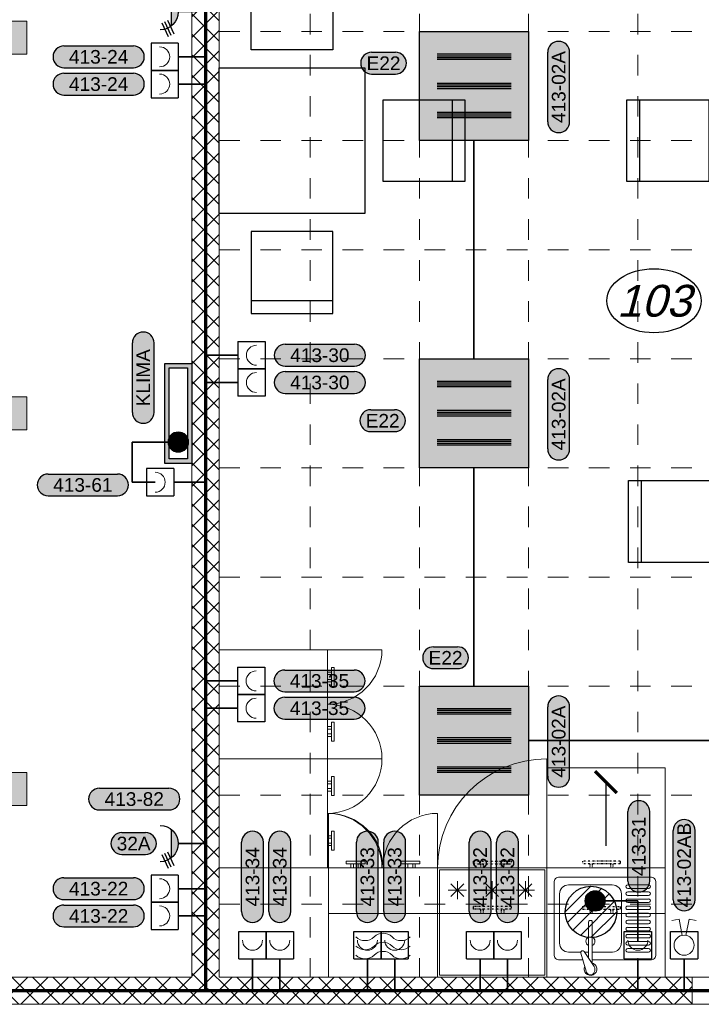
# Model space of a CAD drawing. Extents: x -10604 to 417874, y -84886 to -28187.
# Tile 2 of 32: x -1222 to 2524, y -73816 to -68401. Entities that reach past the tile are written whole.
import ezdxf
from ezdxf.enums import TextEntityAlignment as Align

# ---------------------------------------------------------------- set-up
doc = ezdxf.new("R2010")
doc.units = 0
doc.header["$MEASUREMENT"] = 0
doc.linetypes.add('DASHED', pattern=[0.564444, 0.282222, -0.282222])
doc.linetypes.add('DIVIDE', pattern=[8, 3, -1.5, 0.25, -1.5, 0.25, -1.5])
doc.layers.get('0').update_dxf_attribs({"linetype": 'CONTINUOUS'})
for name, color, linetype in [('__Bílá', 7, 'CONTINUOUS'), ('__ELEKTRO PAVELKA', 4, 'CONTINUOUS'), ('__Fialová', 6, 'CONTINUOUS'), ('__Fialová 220', 220, 'CONTINUOUS'), ('IN_BLOKY_ZT', 161, 'CONTINUOUS')]:
    doc.layers.add(name, color=color, linetype=linetype)
doc.layers.add('__Rudá tmavá', color=7, linetype='CONTINUOUS', true_color=0xdb0000)
doc.layers.add('__Temná modrá', color=7, linetype='CONTINUOUS', true_color=0x0000c7)
doc.styles.add('GENERATED_STYLE_1', font='arial.ttf')
doc.styles.add('Koty', font='isocp.shx')
doc.dimstyles.new('IN_50', dxfattribs={"dimtxt": 125, "dimasz": 125, "dimexe": 75, "dimexo": 300, "dimgap": 40, "dimtad": 1, "dimdec": 4, "dimrnd": 5, "dimdsep": 46, "dimlunit": 6, "dimtxsty": 'Koty', "dimblk": 'OBLIQUE', "dimcen": 40, "dimdle": 75, "dimclrd": 256, "dimclre": 256, "dimclrt": 256, "dimadec": 0, "dimazin": 0, "dimtfac": 1, "dimtdec": 4, "dimtmove": 1, "dimatfit": 3, "dimldrblk": 'ARCHTICK', "dimfxl": 500, "dimfxlon": 1, "dimtolj": 1, "dimtzin": 0, "dimlwd": -1, "dimlwe": -1, "dimarcsym": 0})

# ---------------------------------------------------------------- blocks, each defined once
blk = doc.blocks.new('stul_a_zidle_03')
for p, q in [((625, 1350), (175, 1350)), ((175, 1350), (175, 900)), ((625, 900), (625, 1350)), ((625, 1280), (175, 1280)), ((175, 900), (625, 900)), ((0, 800), (0, 0)), ((800, 800), (0, 800)), ((800, 0), (800, 800)), ((-100, 625), (-550, 625)), ((-550, 625), (-550, 175)), ((-480, 625), (-480, 175)), ((-100, 175), (-100, 625)), ((-550, 175), (-100, 175)), ((0, 0), (800, 0)), ((175, -100), (625, -100)), ((175, -550), (175, -100)), ((625, -100), (625, -550)), ((625, -480), (175, -480)), ((625, -550), (175, -550))]:
    blk.add_line(p, q)
blk = doc.blocks.new('stul_a_zidle_02')
for p, q in [((625, 1350), (175, 1350)), ((175, 1350), (175, 900)), ((625, 900), (625, 1350)), ((625, 1280), (175, 1280)), ((175, 900), (625, 900)), ((0, 800), (0, 0)), ((800, 800), (0, 800)), ((800, 0), (800, 800)), ((-550, 175), (-550, 625)), ((-550, 625), (-100, 625)), ((-480, 625), (-480, 175)), ((-100, 625), (-100, 175)), ((909.8, 625), (909.8, 175)), ((1359.8, 625), (909.8, 625)), ((1289.8, 625), (1289.8, 175)), ((1359.8, 175), (1359.8, 625)), ((-100, 175), (-550, 175)), ((909.8, 175), (1359.8, 175)), ((0, 0), (800, 0)), ((175, -100), (625, -100)), ((175, -550), (175, -100)), ((625, -100), (625, -550)), ((625, -480), (175, -480)), ((625, -550), (175, -550))]:
    blk.add_line(p, q)
blk = doc.blocks.new('stul_a_zidle_2')
for p, q in [((625, 1350), (175, 1350)), ((175, 1350), (175, 900)), ((625, 900), (625, 1350)), ((625, 1280), (175, 1280)), ((175, 900), (625, 900)), ((0, 800), (0, 0)), ((800, 800), (0, 800)), ((800, 0), (800, 800)), ((0, 0), (800, 0)), ((175, -100), (625, -100)), ((175, -550), (175, -100)), ((625, -100), (625, -550)), ((625, -480), (175, -480)), ((625, -550), (175, -550))]:
    blk.add_line(p, q)
blk = doc.blocks.new('madlo')
at = {"linetype": 'DIVIDE', "ltscale": 2}
blk.add_line((-104, -14), (-104, 0), dxfattribs=at)
at = {"linetype": 'DIVIDE', "ltscale": 3}
for p, q in [((104, 0), (-104, 0)), ((-64, 0), (-64, 23)), ((-50, 0), (-50, 23)), ((50, 0), (50, 23)), ((64, 0), (64, 23)), ((104, -14), (104, 0)), ((104, -14), (-104, -14))]:
    blk.add_line(p, q, dxfattribs=at)
blk = doc.blocks.new('_Oblique')
at = {"color": 0, "linetype": 'ByBlock', "lineweight": -2}
blk.add_line((-0.5, -0.5), (0.5, 0.5), dxfattribs=at)
blk = doc.blocks.new('svítidlo 3x14W')
at = {"ltscale": 2}
h = blk.add_hatch(color=2, dxfattribs=at)
h.dxf.hatch_style = 1
h.paths.add_polyline_path([(600, 600), (0, 600), (0, 0), (600, 0)])
at = {"color": 7}
for p, q in [((505, 475.3), (96.9, 475.3)), ((505, 465.3), (96.9, 465.3)), ((505, 455.3), (96.9, 455.3)), ((505, 445.3), (96.9, 445.3)), ((505, 315), (96.9, 315)), ((505, 305), (96.9, 305)), ((505, 295), (96.9, 295)), ((505, 285), (96.9, 285)), ((505, 154.7), (96.9, 154.7)), ((505, 144.7), (96.9, 144.7)), ((505, 134.7), (96.9, 134.7)), ((505, 124.7), (96.9, 124.7))]:
    blk.add_line(p, q, dxfattribs=at)
at = {"lineweight": 30}
blk.add_lwpolyline([(0, 600), (600, 600), (600, 0), (0, 0)], close=True, dxfattribs=at)
blk = doc.blocks.new('A104')
at = {"color": 7, "lineweight": 13}
for p, q in [((-27.4, 318), (-66.7, 310.5)), ((-10.3, 229), (-27.4, 318)), ((10.3, 229), (27.4, 318)), ((27.4, 318), (66.7, 310.5))]:
    blk.add_line(p, q, dxfattribs=at)
for p, q in [((-75, 250), (75, 250)), ((-75, 100), (-75, 250)), ((75, 250), (75, 100)), ((-75, 100), (75, 100)), ((0, 0), (0, 100))]:
    blk.add_line(p, q)
blk.add_circle((0, 175), 55, dxfattribs=at)
blk = doc.blocks.new('A201')
for p, q in [((-75, 250), (75, 250)), ((-75, 100), (-75, 250)), ((75, 250), (75, 100)), ((-75, 100), (75, 100)), ((0, 0), (0, 100))]:
    blk.add_line(p, q)
at = {"color": 7, "lineweight": 13}
blk.add_arc((0, 202.5), 55, 180, 0, dxfattribs=at)
blk = doc.blocks.new('T104')
at = {"color": 7, "lineweight": 13}
for p, q in [((-141.4, 0), (0, 141.4)), ((-128.9, -58.2), (58.2, 128.9)), ((-100, -100), (100, 100)), ((-58.2, -128.9), (128.9, 58.2)), ((0, -141.4), (141.4, 0))]:
    blk.add_line(p, q, dxfattribs=at)
blk.add_circle((0, 0), 141.4)
blk = doc.blocks.new('SPOJ101')
at = {"const_width": 37.5}
blk.add_lwpolyline([(0, -18.75, -1), (0, 18.75, -1)], format="xyb", close=True, dxfattribs=at)
at = {"color": 7, "lineweight": 13}
blk.add_circle((0, 0), 37.5, dxfattribs=at)
blk = doc.blocks.new('Světlo 258')
h = blk.add_hatch(color=2)
h.dxf.hatch_style = 1
h.paths.add_polyline_path([(787.5, 90), (-787.5, 90), (-787.5, -90), (787.5, -90)])
at = {"color": 7}
for p, q in [((687.5, 57.5), (-687.5, 57.5)), ((687.5, 47.5), (-687.5, 47.5)), ((687.5, 37.5), (-687.5, 37.5)), ((687.5, 27.5), (-687.5, 27.5)), ((687.5, -27.5), (-687.5, -27.5)), ((687.5, -37.5), (-687.5, -37.5)), ((687.5, -47.5), (-687.5, -47.5)), ((687.5, -57.5), (-687.5, -57.5))]:
    blk.add_line(p, q, dxfattribs=at)
at = {"lineweight": 18}
blk.add_lwpolyline([(787.5, 90), (-787.5, 90), (-787.5, -90), (787.5, -90)], close=True, dxfattribs=at)
at = {"color": 7}
blk.add_point((0, 0), dxfattribs=at)
blk = doc.blocks.new('Zásuvka 400V')
h = blk.add_hatch(color=256)
h.dxf.hatch_style = 1
h.paths.add_polyline_path([(-80, 140, 0.5), (80, 140)])
for p, q in [((53.2, 175.5), (128.4, 140.7)), ((60.5, 191.3), (135.7, 156.6)), ((-80, 140), (80, 140)), ((45.9, 159.6), (121.1, 124.9)), ((0, 0), (0, 100))]:
    blk.add_line(p, q)
blk.add_arc((0, 200), 100, 180, 0)
blk = doc.blocks.new('TEXT POPIS 025')
h = blk.add_hatch(color=21)
h.dxf.hatch_style = 2
edge = h.paths.add_edge_path()
edge.add_arc((654, 0), 600, 270, 450)
edge.add_line((654, 600), (-654, 600))
edge.add_arc((-654, 0), 600, 90, 270)
edge.add_line((-654, -600), (654, -600))
at = {"color": 7}
for p, q in [((-654, 600), (654, 600)), ((-654, -600), (654, -600))]:
    blk.add_line(p, q, dxfattribs=at)
at = {"color": 7, "ltscale": 4}
for centre, start, end in [((-654, 0), 90, 270), ((654, 0), 270, 90)]:
    blk.add_arc(centre, 600, start, end, dxfattribs=at)
at = {"color": 7, "linetype": 'Continuous', "style": 'GENERATED_STYLE_1'}
blk.add_attdef('TEXT', text='', height=750, dxfattribs=at).set_placement((0, 0), align=Align.MIDDLE)
blk = doc.blocks.new('dkkd')
h = blk.add_hatch(color=256)
h.dxf.hatch_style = 1
h.paths.add_polyline_path([(0, 75), (0, -75), (550, -75), (550, 75)])
h.paths.add_polyline_path([(525, 50), (525, -50), (25, -50), (25, 50)], flags=16)
at = {"color": 7}
for points in [[(0, 75), (550, 75), (550, -75), (0, -75)], [(25, 50), (525, 50), (525, -50), (25, -50)]]:
    blk.add_lwpolyline(points, close=True, dxfattribs=at)
blk = doc.blocks.new('TEXT POPIS 050')
h = blk.add_hatch(color=21)
h.dxf.hatch_style = 2
h.paths.add_polyline_path([(-1908, 600, 1), (-1908, -600), (1908, -600, 1), (1908, 600)])
at = {"color": 7}
for p, q in [((-1908, 600), (1908, 600)), ((-1908, -600), (1908, -600))]:
    blk.add_line(p, q, dxfattribs=at)
at = {"color": 7, "ltscale": 4}
for centre, start, end in [((-1908, 0), 90, 270), ((1908, 0), 270, 90)]:
    blk.add_arc(centre, 600, start, end, dxfattribs=at)
at = {"color": 7, "linetype": 'Continuous', "style": 'GENERATED_STYLE_1'}
blk.add_attdef('TEXT', text='', height=750, dxfattribs=at).set_placement((0, 0), align=Align.MIDDLE)
blk = doc.blocks.new('Číslo místnosti 01')
at = {"color": 7}
blk.add_ellipse((0, 0), major_axis=(-259.4, 0), ratio=0.6793, dxfattribs=at)
at = {"color": 212, "true_color": 0xc200c2, "style": 'GENERATED_STYLE_1', "oblique": 15}
blk.add_attdef('CIS', text='', height=175, rotation=360, dxfattribs=at).set_placement((0, 0), align=Align.MIDDLE)
blk = doc.blocks.new('Text žlutý 21')
at = {"true_color": 0xffff33}
h = blk.add_hatch(color=2, dxfattribs=at)
h.dxf.hatch_style = 2
h.paths.add_polyline_path([(-190.8, 60, 1), (-190.8, -60), (190.8, -60, 1), (190.8, 60)])
at = {"color": 7}
for p, q in [((-190.8, 60), (190.8, 60)), ((-190.8, -60), (190.8, -60))]:
    blk.add_line(p, q, dxfattribs=at)
at = {"color": 7, "ltscale": 4}
for centre, start, end in [((-190.8, 0), 90, 270), ((190.8, 0), 270, 90)]:
    blk.add_arc(centre, 60, start, end, dxfattribs=at)
at = {"color": 7, "linetype": 'Continuous', "style": 'GENERATED_STYLE_1'}
blk.add_attdef('TEXT', text='', height=75, dxfattribs=at).set_placement((0, 0), align=Align.MIDDLE)
blk = doc.blocks.new('KLN')
at = {"layer": '__Bílá', "lineweight": 0}
h = blk.add_hatch(dxfattribs=at)
h.set_pattern_fill('ANSI37', scale=25)
h.set_pattern_definition([(45, (-355660.48, -11352.436), (-56.1266, 56.1266), []), (135, (-355660.48, -11352.436), (-56.1266, -56.1266), [])])
h.paths.add_polyline_path([(-10970, 150), (-11120, 150), (-11120, -6050), (-12725, -6050), (-12725, -6200), (-8370, -6200), (-8370, -6050), (-10970, -6050)])
at = {"color": 7, "lineweight": 0, "ltscale": 5}
for p, q in [((-10375.8, -4250), (-10075.8, -4250)), ((-10375.8, -4850), (-10075.8, -4850)), ((-10375.8, -4850), (-10075.8, -4850)), ((-10370, -5450), (-10370, -5150)), ((-9770, -5450), (-9770, -5150)), ((-10375.8, -5450), (-10075.8, -5450)), ((-9170, -5450), (-9170, -6050)), ((-8520, -5450), (-8520, -6050))]:
    blk.add_line(p, q, dxfattribs=at)
at = {"color": 7, "lineweight": 0, "ltscale": 3}
for p, q in [((-10352.8, -4373), (-10375.8, -4373)), ((-10352.8, -4387), (-10375.8, -4387)), ((-10352.8, -4413), (-10375.8, -4413)), ((-10352.8, -4427), (-10375.8, -4427)), ((-10338.8, -4452), (-10352.8, -4452)), ((-10352.8, -4648), (-10338.8, -4648)), ((-10352.8, -4673), (-10375.8, -4673)), ((-10352.8, -4687), (-10375.8, -4687)), ((-10352.8, -4713), (-10375.8, -4713)), ((-10352.8, -4727), (-10375.8, -4727)), ((-10338.8, -4752), (-10352.8, -4752)), ((-10352.8, -4973), (-10375.8, -4973)), ((-10352.8, -4987), (-10375.8, -4987)), ((-10352.8, -5013), (-10375.8, -5013)), ((-10352.8, -5027), (-10375.8, -5027)), ((-10338.8, -5052), (-10352.8, -5052)), ((-10352.8, -5248), (-10338.8, -5248)), ((-10352.8, -5273), (-10375.8, -5273)), ((-10352.8, -5287), (-10375.8, -5287)), ((-10352.8, -5313), (-10375.8, -5313)), ((-10352.8, -5327), (-10375.8, -5327)), ((-10338.8, -5352), (-10352.8, -5352)), ((-10168, -5413), (-10168, -5427)), ((-9972, -5427), (-9972, -5413)), ((-9868, -5413), (-9868, -5427)), ((-10247, -5427), (-10247, -5450)), ((-10233, -5427), (-10233, -5450)), ((-10207, -5427), (-10207, -5450)), ((-10193, -5427), (-10193, -5450)), ((-9947, -5427), (-9947, -5450)), ((-9933, -5427), (-9933, -5450)), ((-9907, -5427), (-9907, -5450)), ((-9893, -5427), (-9893, -5450)), ((-10370, -5700), (-8520, -5700))]:
    blk.add_line(p, q, dxfattribs=at)
at = {"color": 7, "lineweight": 0, "ltscale": 2}
for p, q in [((-10338.8, -4348), (-10352.8, -4348)), ((-10338.8, -4948), (-10352.8, -4948)), ((-10272, -5413), (-10272, -5427))]:
    blk.add_line(p, q, dxfattribs=at)
at = {"color": 7, "lineweight": 0}
for p, q in [((-10352.8, -4452), (-10352.8, -4348)), ((-10338.8, -4452), (-10338.8, -4348)), ((-10352.8, -4752), (-10352.8, -4648)), ((-10338.8, -4752), (-10338.8, -4648)), ((-10352.8, -5052), (-10352.8, -4948)), ((-10338.8, -5052), (-10338.8, -4948)), ((-10352.8, -5352), (-10352.8, -5248)), ((-10338.8, -5352), (-10338.8, -5248)), ((-10168, -5413), (-10272, -5413)), ((-9868, -5413), (-9972, -5413)), ((-10370, -5450), (-10370, -6050)), ((-10168, -5427), (-10272, -5427)), ((-9868, -5427), (-9972, -5427)), ((-9661.4, -5622.2), (-9661.4, -5522.2)), ((-9470, -5622.2), (-9470, -5522.2)), ((-9287.8, -5622.2), (-9287.8, -5522.2)), ((-9711.4, -5572.2), (-9611.4, -5572.2)), ((-9696.7, -5607.5), (-9626, -5536.8)), ((-9696.7, -5536.8), (-9626, -5607.5)), ((-9520, -5572.2), (-9420, -5572.2)), ((-9505.3, -5607.5), (-9434.6, -5536.8)), ((-9505.3, -5536.8), (-9434.6, -5607.5)), ((-9337.8, -5572.2), (-9237.8, -5572.2)), ((-9323.2, -5607.5), (-9252.5, -5536.8)), ((-9323.2, -5536.8), (-9252.5, -5607.5)), ((-9770, -6050), (-9770, -5698.6)), ((-10370, -6050), (-9770, -6050))]:
    blk.add_line(p, q, dxfattribs=at)
at = {"color": 7, "lineweight": 0, "ltscale": 7}
blk.add_line((-9170, -4900), (-9170, -4850), dxfattribs=at)
at = {"color": 7, "lineweight": 0, "ltscale": 0.2}
for p, q in [((-8520, -5450), (-10970, -5450)), ((-10970, -5450), (-10970, -6050)), ((-9770, -5450), (-9770, -6050)), ((-10970, -6050), (-8520, -6050))]:
    blk.add_line(p, q, dxfattribs=at)
at = {"color": 7, "lineweight": 0, "ltscale": 75}
blk.add_line((-9170, -5700), (-9170, -6050), dxfattribs=at)
at = {"color": 7, "lineweight": 0, "ltscale": 0.2}
for points in [[(-10970, -4850), (-10375.8, -4850), (-10375.8, -4250), (-10970, -4250)], [(-10970, -5450), (-10375.8, -5450), (-10375.8, -4850), (-10970, -4850)]]:
    blk.add_lwpolyline(points, close=True, dxfattribs=at)
at = {"color": 7, "lineweight": 0, "ltscale": 7}
blk.add_lwpolyline([(-9170, -5450), (-9170, -4900), (-8520, -4900), (-8520, -5450)], dxfattribs=at)
at = {"color": 7, "lineweight": 0, "ltscale": 100}
blk.add_lwpolyline([(-9760, -6040), (-9179.9, -6040), (-9179.9, -5460.1), (-9760, -5460.1)], close=True, dxfattribs=at)
at = {"color": 7, "lineweight": 0, "ltscale": 7}
for centre, radius, start, end in [((-10375.8, -4250), 300, 270, 0), ((-10375.8, -4850), 300, 0, 90), ((-10375.8, -4850), 300, 270, 0), ((-9170, -5450), 600, 90, 180), ((-10375.8, -5450), 300, 0, 90), ((-10370, -5450), 300, 0, 90), ((-9770, -5450), 300, 90, 180)]:
    blk.add_arc(centre, radius, start, end, dxfattribs=at)
at = {"color": 7, "lineweight": 0}
for centre, start, end in [((-10169, -5779.9), 225, 315), ((-10070, -5878.9), 45, 135), ((-9971, -5779.9), 225, 315), ((-10169, -5829.9), 225, 315), ((-10070, -5928.9), 45, 135), ((-9971, -5829.9), 225, 315), ((-10169, -5879.9), 225, 315), ((-10070, -5978.9), 45, 135), ((-9971, -5879.9), 225, 315)]:
    blk.add_arc(centre, 70, start, end, dxfattribs=at)
at = {"layer": '__Bílá', "color": 7, "lineweight": 0}
for p, q in [((-11120, -6050), (-11120, 150)), ((-10970, -6050), (-10970, 150)), ((-11120, -6050), (-12725, -6050)), ((-11120, -6050), (-12725, -6050)), ((-8370, -6050), (-10970, -6050)), ((-8370, -6200), (-8370, -6050)), ((-8370, -6050), (-7370, -6050)), ((-8370, -6200), (-12725, -6200)), ((-8370, -6200), (-12725, -6200)), ((-8370, -6200), (-7370, -6200))]:
    blk.add_line(p, q, dxfattribs=at)
at = {"layer": '__Fialová 220', "linetype": 'DASHED', "lineweight": 0, "ltscale": 400}
for p, q in [((-10470, 150), (-10470, -6050)), ((-9870, 150), (-9870, -6050)), ((-9270, 150), (-9270, -6050)), ((-8670, 150), (-8670, -6050)), ((-10970, -850), (-6370, -850)), ((-10970, -1450), (-6370, -1450)), ((-10970, -2050), (-6370, -2050)), ((-10970, -2650), (-6370, -2650)), ((-10970, -3250), (-6370, -3250)), ((-10970, -3850), (-6370, -3850)), ((-10970, -4450), (-6370, -4450)), ((-10970, -5050), (-6370, -5050)), ((-10970, -5650), (-6370, -5650))]:
    blk.add_line(p, q, dxfattribs=at)
at = {"layer": 'IN_BLOKY_ZT', "color": 7, "lineweight": 0}
blk.add_line((-8963.3, -5913), (-8940, -5913), dxfattribs=at)
for points in [[(-9130, -5926), (-9130, -5530, -0.414214), (-9100, -5500), (-8600, -5500), (-8600, -5500, -0.414214), (-8570, -5530), (-8570, -5530), (-8570, -5926)], [(-8920, -5913), (-8808, -5913), (-8808, -5913, 0.400272), (-8760.4, -5863.1), (-8760.4, -5863.1), (-8760, -5863), (-8760, -5593), (-8760, -5593, 0.414214), (-8810, -5543), (-8810, -5543), (-9050, -5543), (-9050, -5543), (-9050, -5543, 0.414214), (-9100, -5593), (-9100, -5593), (-9100, -5593), (-9100, -5863), (-9100, -5863), (-9100, -5863, 0.414214), (-9050, -5913), (-9050, -5913), (-9050, -5913), (-8983, -5913)], [(-8920, -5972.5), (-8920, -5748.5), (-8920, -5748.5, 1.002035), (-8940, -5748.5), (-8940, -5748.5), (-8940, -5947.1)], [(-9130, -5926, 0.414214), (-9100, -5956), (-9100, -5956), (-8971.6, -5956)], [(-8983.3, -5917.6, -0.803053), (-8965.2, -5910.3), (-8965.2, -5910.3), (-8909.4, -5991.9), (-8909.5, -5991.8)], [(-8920, -5956), (-8600, -5956), (-8600, -5956, 0.414214), (-8570, -5926)]]:
    blk.add_lwpolyline(points, format="xyb", dxfattribs=at)
for points in [[(-8725, -5543), (-8610, -5543)], [(-8610, -5562.5), (-8725, -5562.5)], [(-8725, -5581.9), (-8610, -5581.9)], [(-8610, -5601.4), (-8725, -5601.4)], [(-8725, -5620.9), (-8610, -5620.9)], [(-8610, -5640.4), (-8725, -5640.4)], [(-8725, -5659.8), (-8610, -5659.8)], [(-8610, -5679.3), (-8725, -5679.3)], [(-8725, -5698.8), (-8610, -5698.8)], [(-8610, -5718.3), (-8725, -5718.3)], [(-8725, -5737.7), (-8610, -5737.7)], [(-8610, -5757.2), (-8725, -5757.2)], [(-8725, -5776.7), (-8610, -5776.7)], [(-8610, -5796.2), (-8725, -5796.2)], [(-8725, -5815.6), (-8610, -5815.6)], [(-8610, -5835.1), (-8725, -5835.1)], [(-8725, -5854.6), (-8610, -5854.6)], [(-8610, -5874.1), (-8725, -5874.1)], [(-8725, -5893.5), (-8610, -5893.5)], [(-8953.9, -6017.4), (-8983, -5918.9)], [(-8610, -5913), (-8725, -5913)]]:
    blk.add_lwpolyline(points, dxfattribs=at)
for centre, radius, start, end in [((-8930, -5853.3), 25, 113.5783, 180), ((-8930, -5853.3), 25, 293.5784, 66.4216), ((-8930, -5853.3), 25, 180, 246.4217), ((-8930, -6006), 35, 152.695, 78.7819)]:
    blk.add_arc(centre, radius, start, end, dxfattribs=at)
for centre, major_axis, ratio, start_param, end_param in [((-8725, -5552.7), (10, 0), 0.973684, 1.570796, 4.712389), ((-8610, -5552.7), (-10, 0), 0.973684, 1.570796, 4.712389), ((-8725, -5591.7), (10, 0), 0.973684, 1.570796, 4.712389), ((-8725, -5630.6), (10, 0), 0.973684, 1.570796, 4.712389), ((-8610, -5591.7), (-10, 0), 0.973684, 1.570796, 4.712389), ((-8610, -5630.6), (-10, 0), 0.973684, 1.570796, 4.712389), ((-8725, -5669.6), (10, 0), 0.973684, 1.570796, 4.712389), ((-8610, -5669.6), (-10, 0), 0.973684, 1.570796, 4.712389), ((-8725, -5708.5), (10, 0), 0.973684, 1.570796, 4.712389), ((-8725, -5747.5), (10, 0), 0.973684, 1.570796, 4.712389), ((-8610, -5708.5), (-10, 0), 0.973684, 1.570796, 4.712389), ((-8610, -5747.5), (-10, 0), 0.973684, 1.570796, 4.712389), ((-8725, -5786.4), (10, 0), 0.973684, 1.570796, 4.712389), ((-8610, -5786.4), (-10, 0), 0.973684, 1.570796, 4.712389), ((-8725, -5825.4), (10, 0), 0.973684, 1.570796, 4.712389), ((-8610, -5825.4), (-10, 0), 0.973684, 1.570796, 4.712389), ((-8725, -5864.3), (10, 0), 0.973684, 1.570796, 4.712389), ((-8725, -5903.3), (10, 0), 0.973684, 1.570796, 4.712389), ((-8610, -5864.3), (-10, 0), 0.973684, 1.570796, 4.712389), ((-8610, -5903.3), (-10, 0), 0.973684, 1.570796, 4.712389), ((-8930, -6008.6), (0, 29.6), 0.843648, 1.869437, 5.317816)]:
    blk.add_ellipse(centre, major_axis=major_axis, ratio=ratio, start_param=start_param, end_param=end_param, dxfattribs=at)
at = {"color": 7, "lineweight": 0, "rotation": 180}
for p in [(-9470, -5427), (-8870, -5677)]:
    blk.add_blockref('madlo', p, dxfattribs=at)
at = {"color": 7, "lineweight": 0, "extrusion": (0, 0, -1), "zscale": -1, "rotation": 180}
for p in [(8870, -5427), (9470, -5677)]:
    blk.add_blockref('madlo', p, dxfattribs=at)
at = {"layer": '__Bílá', "color": 7, "lineweight": 0, "xscale": -1}
for name, p in [('stul_a_zidle_03', (-10170, -1850)), ('stul_a_zidle_02', (-7370, -1850))]:
    blk.add_blockref(name, p, dxfattribs=at)
at = {"layer": '__Bílá', "color": 7, "lineweight": 0, "xscale": -1, "rotation": 90}
blk.add_blockref('stul_a_zidle_2', (-7370, -3144.9), dxfattribs=at)
at = {"color": 7, "lineweight": 0}
blk.add_leader([(-8845, -4978.3), (-8845, -5329.3)], dimstyle='IN_50', override={"dimasz": 120, "dimgap": 40, "dimtad": 0, "dimclrd": 8, "dimfxl": 8, "dimtfill": 1, "dimtfillclr": 256}, dxfattribs=at)

msp = doc.modelspace()

# ---------------------------------------------------------------- linework, layer by layer
at = {"layer": '__Rudá tmavá', "lineweight": 70}
for p, q in [((-200.3, -67415.6), (-200.3, -73740.6)), ((-7130.3, -73740.6), (10894.7, -73740.6))]:
    msp.add_line(p, q, dxfattribs=at)
at = {"layer": '__Rudá tmavá', "lineweight": 35}
for p, q in [((-350.3, -68604.8), (-200.3, -68604.8)), ((-350.3, -68754.8), (-200.3, -68754.8)), ((1274.7, -69065.6), (1274.7, -70265.6)), ((-23.4, -70245.9), (-198.4, -70245.9)), ((-23.4, -70395.9), (-198.4, -70395.9)), ((-604.4, -70723.4), (-350.3, -70723.4)), ((-604.4, -70944.5), (-604.4, -70723.4)), ((1274.7, -70865.6), (1274.7, -72065.6)), ((-477.8, -70944.5), (-604.4, -70944.5)), ((-375.3, -70944.5), (-200.3, -70944.5)), ((-25.3, -72037.2), (-200.3, -72037.2)), ((-25.3, -72187.2), (-200.3, -72187.2)), ((1574.7, -72365.6), (2614.5, -72365.6)), ((-350.3, -72931.5), (-200.3, -72931.5)), ((-350.3, -73179.7), (-200.3, -73179.7)), ((1940.3, -73247), (2174.7, -73247)), ((2174.7, -73470.2), (2174.7, -73247)), ((-350.3, -73329.7), (-200.3, -73329.7)), ((57.4, -73565.6), (57.4, -73740.6)), ((207.4, -73565.6), (207.4, -73740.6)), ((688.8, -73565.6), (688.8, -73740.6)), ((838.8, -73565.6), (838.8, -73740.6)), ((1308.6, -73565.6), (1308.6, -73740.6)), ((1458.6, -73565.6), (1458.6, -73740.6)), ((2175.6, -73565.6), (2175.6, -73740.6)), ((2429.4, -73565.6), (2429.4, -73740.6))]:
    msp.add_line(p, q, dxfattribs=at)

# ---------------------------------------------------------------- block references
at = {"ltscale": 4, "xscale": 0.1, "yscale": 0.1, "zscale": 0.1}
for p, values in [((777.5, -68639.4), {'TEXT': 'E22'}), ((772.8, -70605.8), {'TEXT': 'E22'}), ((1118.4, -71909.4), {'TEXT': 'E22'}), ((-595.8, -72931.5), {'TEXT': '32A'})]:
    msp.add_blockref('TEXT POPIS 025', p, dxfattribs=at).add_auto_attribs(values)
at = {"layer": '__ELEKTRO PAVELKA', "ltscale": 4}
ref = msp.add_blockref('TEXT POPIS 050', (-788.1, -68604.8), dxfattribs=dict(at, xscale=0.1, yscale=0.1, zscale=0.1))
ref.add_attrib('TEXT', '413-24', dxfattribs={"layer": '0', "color": 7, "linetype": 'Continuous', "height": 75, "rotation": 0.1156, "style": 'GENERATED_STYLE_1'}).set_placement((-788.1, -68604.8), align=Align.MIDDLE)
ref = msp.add_blockref('TEXT POPIS 050', (-788.1, -68754.8), dxfattribs=dict(at, xscale=0.1, yscale=0.1, zscale=0.1))
ref.add_attrib('TEXT', '413-24', dxfattribs={"layer": '0', "color": 7, "linetype": 'Continuous', "height": 75, "rotation": 0.1156, "style": 'GENERATED_STYLE_1'}).set_placement((-788.1, -68754.8), align=Align.MIDDLE)
ref = msp.add_blockref('TEXT POPIS 050', (-542.9, -70369.4), dxfattribs=dict(at, xscale=0.1, yscale=0.1, zscale=0.1, rotation=90))
ref.add_attrib('TEXT', 'KLIMA', dxfattribs={"layer": '0', "color": 7, "linetype": 'Continuous', "height": 75, "rotation": 90.1156, "style": 'GENERATED_STYLE_1'}).set_placement((-543, -70369.4), align=Align.MIDDLE)
ref = msp.add_blockref('TEXT POPIS 050', (427.3, -70245.9), dxfattribs=dict(at, xscale=0.1, yscale=0.1, zscale=0.1))
ref.add_attrib('TEXT', '413-30', dxfattribs={"layer": '0', "color": 7, "linetype": 'Continuous', "height": 75, "rotation": 0.1156, "style": 'GENERATED_STYLE_1'}).set_placement((427.3, -70245.9), align=Align.MIDDLE)
ref = msp.add_blockref('TEXT POPIS 050', (427.3, -70395.9), dxfattribs=dict(at, xscale=0.1, yscale=0.1, zscale=0.1))
ref.add_attrib('TEXT', '413-30', dxfattribs={"layer": '0', "color": 7, "linetype": 'Continuous', "height": 75, "rotation": 0.1156, "style": 'GENERATED_STYLE_1'}).set_placement((427.3, -70395.9), align=Align.MIDDLE)
ref = msp.add_blockref('TEXT POPIS 050', (-875, -70959.3), dxfattribs=dict(at, xscale=0.1, yscale=0.1, zscale=0.1))
ref.add_attrib('TEXT', '413-61', dxfattribs={"layer": '0', "color": 7, "linetype": 'Continuous', "height": 75, "rotation": 0.1156, "style": 'GENERATED_STYLE_1'}).set_placement((-875, -70959.3), align=Align.MIDDLE)
ref = msp.add_blockref('TEXT POPIS 050', (425.5, -72037.2), dxfattribs=dict(at, xscale=0.1, yscale=0.1, zscale=0.1))
ref.add_attrib('TEXT', '413-35', dxfattribs={"layer": '0', "color": 7, "linetype": 'Continuous', "height": 75, "rotation": 0.1156, "style": 'GENERATED_STYLE_1'}).set_placement((425.5, -72037.2), align=Align.MIDDLE)
ref = msp.add_blockref('TEXT POPIS 050', (425.5, -72187.2), dxfattribs=dict(at, xscale=0.1, yscale=0.1, zscale=0.1))
ref.add_attrib('TEXT', '413-35', dxfattribs={"layer": '0', "color": 7, "linetype": 'Continuous', "height": 75, "rotation": 0.1156, "style": 'GENERATED_STYLE_1'}).set_placement((425.5, -72187.2), align=Align.MIDDLE)
ref = msp.add_blockref('TEXT POPIS 050', (-592.5, -72686.9), dxfattribs=dict(at, xscale=0.1, yscale=0.1, zscale=0.1))
ref.add_attrib('TEXT', '413-82', dxfattribs={"layer": '0', "color": 7, "linetype": 'Continuous', "height": 75, "rotation": 0.1156, "style": 'GENERATED_STYLE_1'}).set_placement((-592.5, -72686.8), align=Align.MIDDLE)
ref = msp.add_blockref('TEXT POPIS 050', (2180.3, -72946.8), dxfattribs=dict(at, xscale=0.1, yscale=0.1, zscale=0.1, rotation=90))
ref.add_attrib('TEXT', '413-31', dxfattribs={"layer": '0', "color": 7, "linetype": 'Continuous', "height": 75, "rotation": 90.1156, "style": 'GENERATED_STYLE_1'}).set_placement((2180.3, -72946.8), align=Align.MIDDLE)
ref = msp.add_blockref('TEXT POPIS 050', (57.4, -73114.8), dxfattribs=dict(at, xscale=0.1, yscale=0.1, zscale=0.1, rotation=90))
ref.add_attrib('TEXT', '413-34', dxfattribs={"layer": '0', "color": 7, "linetype": 'Continuous', "height": 75, "rotation": 90.1156, "style": 'GENERATED_STYLE_1'}).set_placement((57.4, -73114.8), align=Align.MIDDLE)
ref = msp.add_blockref('TEXT POPIS 050', (207.3, -73114.8), dxfattribs=dict(at, xscale=0.1, yscale=0.1, zscale=0.1, rotation=90))
ref.add_attrib('TEXT', '413-34', dxfattribs={"layer": '0', "color": 7, "linetype": 'Continuous', "height": 75, "rotation": 90.1156, "style": 'GENERATED_STYLE_1'}).set_placement((207.3, -73114.8), align=Align.MIDDLE)
ref = msp.add_blockref('TEXT POPIS 050', (688.7, -73114.8), dxfattribs=dict(at, xscale=0.1, yscale=0.1, zscale=0.1, rotation=90))
ref.add_attrib('TEXT', '413-33', dxfattribs={"layer": '0', "color": 7, "linetype": 'Continuous', "height": 75, "rotation": 90.1156, "style": 'GENERATED_STYLE_1'}).set_placement((688.7, -73114.8), align=Align.MIDDLE)
ref = msp.add_blockref('TEXT POPIS 050', (838.7, -73114.8), dxfattribs=dict(at, xscale=0.1, yscale=0.1, zscale=0.1, rotation=90))
ref.add_attrib('TEXT', '413-33', dxfattribs={"layer": '0', "color": 7, "linetype": 'Continuous', "height": 75, "rotation": 90.1156, "style": 'GENERATED_STYLE_1'}).set_placement((838.7, -73114.8), align=Align.MIDDLE)
ref = msp.add_blockref('TEXT POPIS 050', (1308.5, -73114.8), dxfattribs=dict(at, xscale=0.1, yscale=0.1, zscale=0.1, rotation=90))
ref.add_attrib('TEXT', '413-32', dxfattribs={"layer": '0', "color": 7, "linetype": 'Continuous', "height": 75, "rotation": 90.1156, "style": 'GENERATED_STYLE_1'}).set_placement((1308.5, -73114.8), align=Align.MIDDLE)
ref = msp.add_blockref('TEXT POPIS 050', (1458.5, -73114.8), dxfattribs=dict(at, xscale=0.1, yscale=0.1, zscale=0.1, rotation=90))
ref.add_attrib('TEXT', '413-32', dxfattribs={"layer": '0', "color": 7, "linetype": 'Continuous', "height": 75, "rotation": 90.1156, "style": 'GENERATED_STYLE_1'}).set_placement((1458.5, -73114.8), align=Align.MIDDLE)
ref = msp.add_blockref('TEXT POPIS 050', (-788.1, -73179.7), dxfattribs=dict(at, xscale=0.1, yscale=0.1, zscale=0.1))
ref.add_attrib('TEXT', '413-22', dxfattribs={"layer": '0', "color": 7, "linetype": 'Continuous', "height": 75, "rotation": 0.1156, "style": 'GENERATED_STYLE_1'}).set_placement((-788.1, -73179.7), align=Align.MIDDLE)
ref = msp.add_blockref('TEXT POPIS 050', (-788.1, -73329.7), dxfattribs=dict(at, xscale=0.1, yscale=0.1, zscale=0.1))
ref.add_attrib('TEXT', '413-22', dxfattribs={"layer": '0', "color": 7, "linetype": 'Continuous', "height": 75, "rotation": 0.1156, "style": 'GENERATED_STYLE_1'}).set_placement((-788.1, -73329.7), align=Align.MIDDLE)
at = {"layer": '__Fialová', "xscale": 1.5, "yscale": 1.5, "zscale": 1.5, "rotation": 90}
msp.add_blockref('SPOJ101', (-350.3, -70723.4), dxfattribs=at)
at = {"layer": '__Fialová', "xscale": 1.5, "yscale": 1.5, "zscale": 1.5}
msp.add_blockref('SPOJ101', (1940.3, -73247), dxfattribs=at)
at = {"layer": '__Rudá tmavá', "lineweight": 70}
msp.add_blockref('KLN', (10844.7, -67615.6), dxfattribs=at)
at = {"layer": '__Rudá tmavá', "xscale": -1, "rotation": 90}
for name, p in [('Zásuvka 400V', (-250.3, -68356.7)), ('A201', (-250.3, -68604.8)), ('A201', (-250.3, -68754.8)), ('A201', (-275.3, -70944.5)), ('Zásuvka 400V', (-250.3, -72931.5)), ('A201', (-250.3, -73179.7)), ('A201', (-250.3, -73329.7))]:
    msp.add_blockref(name, p, dxfattribs=at)
at = {"layer": '__Rudá tmavá', "rotation": 90}
for p, values in [((1740, -68770.8), {'TEXT': '413-02A'}), ((1740, -70570.8), {'TEXT': '413-02A'}), ((1740, -72370.8), {'TEXT': '413-02A'}), ((2429.4, -73050.1), {'TEXT': '413-02AB'})]:
    msp.add_blockref('Text žlutý 21', p, dxfattribs=at).add_auto_attribs(values)
at = {"layer": '__Rudá tmavá', "lineweight": 35}
msp.add_blockref('Číslo místnosti 01', (2263.8, -69946.4), dxfattribs=at).add_auto_attribs({'CIS': '103'})
at = {"layer": '__Rudá tmavá'}
for name, p, rotation in [('A201', (-123.4, -70245.9), 270), ('dkkd', (-350.3, -70840.6), 90), ('A201', (-123.4, -70395.9), 270), ('A201', (-125.3, -72037.2), 270), ('A201', (-125.3, -72187.2), 270)]:
    msp.add_blockref(name, p, dxfattribs=dict(at, rotation=rotation))
for name, p in [('T104', (1917.6, -73307.5)), ('A201', (57.4, -73665.6)), ('A201', (207.4, -73665.6)), ('A201', (688.8, -73665.6)), ('A201', (838.8, -73665.6)), ('A201', (1308.6, -73665.6)), ('A201', (1458.6, -73665.6)), ('A201', (2175.6, -73665.6))]:
    msp.add_blockref(name, p, dxfattribs=at)
at = {"layer": '__Temná modrá', "xscale": -1}
for p in [(-1970.3, -68499.6), (-1970.3, -70565.6), (-1970.3, -72631.6)]:
    msp.add_blockref('Světlo 258', p, dxfattribs=at)
at = {"layer": '__Temná modrá'}
for name, p in [('svítidlo 3x14W', (974.7, -69065.6)), ('svítidlo 3x14W', (974.7, -70865.6)), ('svítidlo 3x14W', (974.7, -72665.6)), ('A104', (2429.4, -73665.6))]:
    msp.add_blockref(name, p, dxfattribs=at)

doc.saveas('drawing.dxf')
